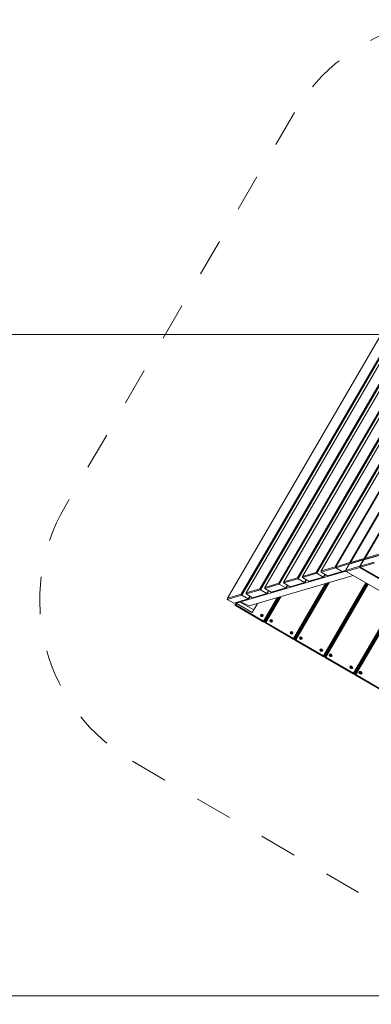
# Model space of a CAD drawing. Extents: x 5477758 to 5478338, y 5918296 to 5918502.
# Tile 132 of 138: x 5478301.813 to 5478302.753, y 5918394.83 to 5918397.468. Entities that reach past the tile are written whole.
import ezdxf

# ---------------------------------------------------------------- set-up
doc = ezdxf.new("R2010")
doc.units = 0
doc.linetypes.add('DASHED', pattern=[19.05, 12.7, -6.35])
doc.layers.get('0').update_dxf_attribs({"linetype": 'CONTINUOUS', "lineweight": 13})
doc.layers.add('Widoczne (ISO)', color=7, linetype='CONTINUOUS', lineweight=50)
doc.layers.add('Widoczne wąskie (ISO)', color=7, linetype='CONTINUOUS', lineweight=35)

# ---------------------------------------------------------------- blocks, each defined once
blk = doc.blocks.new('zw$11A0')
at = {"linetype": 'DASHED', "lineweight": 0, "ltscale": 0.01}
blk.add_lwpolyline([(355.47, -15.73, 0.414024), (305.47, 34.23), (189.05, 34.23, 0.414214), (139.05, -15.77), (139.04, -138.19, 0.414239), (189.04, -188.19), (305.36, -188.19, 0.413955), (355.36, -138.24)], format="xyb", close=True, dxfattribs=at)
at = {"layer": 'Widoczne (ISO)', "lineweight": 0}
for p, q in [((189.04, -137.59), (189.04, -18.14)), ((191.7, -20.94), (191.7, -134.8)), ((191.95, -134.94), (191.95, -20.79)), ((192.66, -133.79), (192.66, -21.94)), ((195.31, -24.74), (195.31, -131)), ((195.57, -131.14), (195.57, -24.59)), ((196.27, -129.99), (196.27, -25.75)), ((198.93, -28.54), (198.93, -127.19)), ((199.18, -127.34), (199.18, -28.39)), ((199.89, -126.19), (199.89, -29.55)), ((202.55, -32.34), (202.55, -123.39)), ((202.8, -123.54), (202.8, -32.2)), ((203.5, -122.39), (203.5, -33.35)), ((206.16, -36.14), (206.16, -119.59)), ((206.41, -119.74), (206.41, -36)), ((207.12, -118.58), (207.12, -37.15)), ((209.78, -39.94), (209.78, -115.79)), ((209.93, -115.63), (209.93, -40.11)), ((212.59, -42.9), (212.59, -112.83)), ((212.74, -112.67), (212.74, -43.06)), ((215.4, -45.86), (215.4, -109.88)), ((215.56, -109.71), (215.56, -46.02)), ((215.45, -110.31), (218.22, -107.4)), ((218.21, -106.92), (215.56, -109.71)), ((215.68, -109.99), (218.47, -107.06)), ((212.65, -113.25), (215.42, -110.34)), ((215.4, -109.88), (212.74, -112.67)), ((212.87, -112.95), (215.65, -110.02)), ((215.4, -109.88), (215.65, -110.02)), ((215.45, -110.32), (215.42, -110.34)), ((215.42, -110.34), (215.45, -110.34)), ((215.42, -112.33), (215.42, -110.34)), ((218.22, -109.39), (215.45, -112.3)), ((215.45, -112.3), (215.45, -110.31)), ((215.56, -109.71), (215.68, -109.99)), ((215.65, -110.02), (215.65, -109.92)), ((215.65, -110.02), (215.72, -110.02)), ((215.68, -109.99), (215.75, -109.99)), ((215.72, -112.42), (218.36, -109.64)), ((212.59, -112.83), (209.93, -115.63)), ((210.06, -115.9), (212.84, -112.98)), ((212.59, -112.83), (212.84, -112.98)), ((215.42, -112.33), (212.65, -115.24)), ((212.65, -115.24), (212.65, -113.25)), ((212.74, -112.67), (212.87, -112.95)), ((212.84, -112.98), (212.84, -112.88)), ((212.84, -112.98), (212.91, -112.98)), ((212.87, -112.95), (212.94, -112.95)), ((212.92, -115.36), (215.57, -112.58)), ((215.52, -112.33), (215.42, -112.33)), ((215.57, -112.58), (215.42, -112.33)), ((215.72, -112.42), (215.45, -112.3)), ((215.57, -112.58), (278.84, -112.58)), ((278.69, -112.42), (215.72, -112.42)), ((192.52, -136.65), (212.81, -115.31)), ((215.14, -115.36), (195.14, -136.39)), ((209.78, -115.79), (207.12, -118.58)), ((207.25, -118.86), (210.03, -115.93)), ((212.03, -115.93), (209.25, -118.86)), ((209.78, -115.79), (210.03, -115.93)), ((209.93, -115.63), (210.06, -115.9)), ((210.03, -115.93), (210.03, -115.84)), ((210.03, -115.93), (212.03, -115.93)), ((210.06, -115.9), (212.06, -115.9)), ((212.03, -115.9), (212.03, -115.93)), ((212.05, -115.9), (212.03, -115.93)), ((212.68, -115.25), (212.06, -115.9)), ((212.92, -115.36), (212.65, -115.24)), ((281.49, -115.36), (212.92, -115.36)), ((219.1, -115.36), (219.1, -137.99)), ((219.3, -137.99), (219.3, -115.36)), ((219.6, -115.36), (219.6, -137.99)), ((219.8, -137.99), (219.8, -115.36)), ((228.4, -115.36), (228.4, -137.99)), ((228.6, -137.99), (228.6, -115.36)), ((228.9, -115.36), (228.9, -137.99)), ((229.1, -137.99), (229.1, -115.36)), ((207.12, -118.58), (207.25, -118.86)), ((207.25, -118.86), (209.25, -118.86)), ((208.41, -118.86), (208.41, -119.74)), ((208.54, -119.59), (208.54, -118.86)), ((206.16, -119.59), (203.5, -122.39)), ((203.63, -122.66), (206.41, -119.74)), ((208.41, -119.74), (205.63, -122.66)), ((206.16, -119.59), (206.41, -119.74)), ((206.41, -119.74), (208.41, -119.74)), ((208.54, -119.59), (208.41, -119.74)), ((209.8, -120.97), (209.8, -137.99)), ((210, -137.99), (210, -120.76)), ((210.3, -120.45), (210.3, -137.99)), ((210.5, -137.99), (210.5, -120.24)), ((202.55, -123.39), (199.89, -126.19)), ((200.02, -126.46), (202.8, -123.54)), ((204.8, -123.54), (202.01, -126.46)), ((202.55, -123.39), (202.8, -123.54)), ((202.8, -123.54), (204.8, -123.54)), ((203.5, -122.39), (203.63, -122.66)), ((203.63, -122.66), (205.63, -122.66)), ((204.8, -122.66), (204.8, -123.54)), ((204.92, -123.39), (204.8, -123.54)), ((204.92, -123.39), (204.92, -122.66)), ((199.89, -126.19), (200.02, -126.46)), ((200.02, -126.46), (202.01, -126.46)), ((201.18, -126.46), (201.18, -127.34)), ((201.31, -127.19), (201.31, -126.46)), ((198.93, -127.19), (196.27, -129.99)), ((196.4, -130.26), (199.18, -127.34)), ((201.18, -127.34), (198.4, -130.26)), ((198.93, -127.19), (199.18, -127.34)), ((199.18, -127.34), (201.18, -127.34)), ((201.31, -127.19), (201.18, -127.34)), ((195.31, -131), (192.66, -133.79)), ((192.79, -134.07), (195.57, -131.14)), ((197.56, -131.14), (194.78, -134.07)), ((195.31, -131), (195.57, -131.14)), ((195.57, -131.14), (197.56, -131.14)), ((196.27, -129.99), (196.4, -130.26)), ((196.4, -130.26), (198.4, -130.26)), ((197.56, -130.26), (197.56, -131.14)), ((197.69, -131), (197.56, -131.14)), ((197.69, -131), (197.69, -130.26)), ((200.5, -130.75), (200.5, -137.99)), ((200.7, -137.99), (200.7, -130.54)), ((201, -130.23), (201, -137.99)), ((201.2, -137.99), (201.2, -130.02)), ((192.66, -133.79), (192.79, -134.07)), ((192.79, -134.07), (194.78, -134.07)), ((193.95, -134.07), (193.95, -134.94)), ((194.08, -134.8), (194.08, -134.07)), ((196.7, -134.75), (196.7, -136.73)), ((201, -133.19), (200.7, -133.19)), ((200.7, -133.39), (201, -133.39)), ((210.3, -133.19), (210, -133.19)), ((210, -133.39), (210.3, -133.39)), ((219.6, -133.19), (219.3, -133.19)), ((219.3, -133.39), (219.6, -133.39)), ((228.9, -133.19), (228.6, -133.19)), ((228.6, -133.39), (228.9, -133.39)), ((191.7, -134.8), (189.04, -137.59)), ((189.17, -137.87), (191.95, -134.94)), ((193.95, -134.94), (191.17, -137.87)), ((191.7, -134.8), (191.95, -134.94)), ((191.7, -137.54), (192.52, -136.73)), ((191.7, -137.54), (191.7, -137.3)), ((191.95, -134.94), (193.95, -134.94)), ((195.14, -136.39), (192.52, -136.65)), ((192.52, -136.73), (192.52, -136.45)), ((192.52, -136.45), (192.52, -136.65)), ((192.52, -136.73), (196.7, -136.73)), ((194.08, -134.8), (193.95, -134.94)), ((196.7, -136.73), (196.7, -137.54)), ((199.2, -136.94), (199.3, -136.88)), ((199.3, -137), (199.2, -136.94)), ((199.3, -136.88), (199.3, -136.77)), ((199.3, -136.77), (199.4, -136.83)), ((199.3, -137.12), (199.3, -137)), ((199.4, -137.06), (199.3, -137.12)), ((199.4, -136.83), (199.5, -136.77)), ((199.5, -137.12), (199.4, -137.06)), ((199.5, -136.77), (199.5, -136.88)), ((199.5, -136.88), (199.6, -136.94)), ((199.6, -136.94), (199.5, -137)), ((199.5, -137), (199.5, -137.12)), ((201, -135.49), (200.7, -135.49)), ((201, -135.69), (200.7, -135.69)), ((200.7, -135.69), (201, -135.69)), ((200.7, -135.89), (201, -135.89)), ((202, -136.94), (202.1, -136.88)), ((202.1, -137), (202, -136.94)), ((202.1, -136.88), (202.1, -136.77)), ((202.1, -136.77), (202.2, -136.83)), ((202.1, -137.12), (202.1, -137)), ((202.2, -137.06), (202.1, -137.12)), ((202.2, -136.83), (202.3, -136.77)), ((202.3, -137.12), (202.2, -137.06)), ((202.3, -136.77), (202.3, -136.88)), ((202.3, -136.88), (202.4, -136.94)), ((202.4, -136.94), (202.3, -137)), ((202.3, -137), (202.3, -137.12)), ((208.4, -136.94), (208.5, -136.88)), ((208.5, -137), (208.4, -136.94)), ((208.5, -136.88), (208.5, -136.77)), ((208.5, -136.77), (208.6, -136.83)), ((208.5, -137.12), (208.5, -137)), ((208.6, -137.06), (208.5, -137.12)), ((208.6, -136.83), (208.7, -136.77)), ((208.7, -137.12), (208.6, -137.06)), ((208.7, -136.77), (208.7, -136.88)), ((208.7, -136.88), (208.8, -136.94)), ((208.8, -136.94), (208.7, -137)), ((208.7, -137), (208.7, -137.12)), ((210.3, -135.49), (210, -135.49)), ((210.3, -135.69), (210, -135.69)), ((210, -135.69), (210.3, -135.69)), ((210, -135.89), (210.3, -135.89)), ((211.2, -136.94), (211.3, -136.88)), ((211.3, -137), (211.2, -136.94)), ((211.3, -136.88), (211.3, -136.77)), ((211.3, -136.77), (211.4, -136.83)), ((211.3, -137.12), (211.3, -137)), ((211.4, -137.06), (211.3, -137.12)), ((211.4, -136.83), (211.5, -136.77)), ((211.5, -137.12), (211.4, -137.06)), ((211.5, -136.77), (211.5, -136.88)), ((211.5, -136.88), (211.6, -136.94)), ((211.6, -136.94), (211.5, -137)), ((211.5, -137), (211.5, -137.12)), ((217.6, -136.94), (217.7, -136.88)), ((217.7, -137), (217.6, -136.94)), ((217.7, -136.88), (217.7, -136.77)), ((217.7, -136.77), (217.8, -136.83)), ((217.7, -137.12), (217.7, -137)), ((217.8, -137.06), (217.7, -137.12)), ((217.8, -136.83), (217.9, -136.77)), ((217.9, -137.12), (217.8, -137.06)), ((217.9, -136.77), (217.9, -136.88)), ((217.9, -136.88), (218, -136.94)), ((218, -136.94), (217.9, -137)), ((217.9, -137), (217.9, -137.12)), ((219.6, -135.49), (219.3, -135.49)), ((219.6, -135.69), (219.3, -135.69)), ((219.3, -135.69), (219.6, -135.69)), ((219.3, -135.89), (219.6, -135.89)), ((220.4, -136.94), (220.5, -136.88)), ((220.5, -137), (220.4, -136.94)), ((220.5, -136.88), (220.5, -136.77)), ((220.5, -136.77), (220.6, -136.83)), ((220.5, -137.12), (220.5, -137)), ((220.6, -137.06), (220.5, -137.12)), ((220.6, -136.83), (220.7, -136.77)), ((220.7, -137.12), (220.6, -137.06)), ((220.7, -136.77), (220.7, -136.88)), ((220.7, -136.88), (220.8, -136.94)), ((220.8, -136.94), (220.7, -137)), ((220.7, -137), (220.7, -137.12)), ((226.8, -136.94), (226.9, -136.88)), ((226.9, -137), (226.8, -136.94)), ((226.9, -136.88), (226.9, -136.77)), ((226.9, -136.77), (227, -136.83)), ((226.9, -137.12), (226.9, -137)), ((227, -137.06), (226.9, -137.12)), ((227, -136.83), (227.1, -136.77)), ((227.1, -137.12), (227, -137.06)), ((227.1, -136.77), (227.1, -136.88)), ((227.1, -136.88), (227.2, -136.94)), ((227.2, -136.94), (227.1, -137)), ((227.1, -137), (227.1, -137.12)), ((228.9, -135.49), (228.6, -135.49)), ((228.9, -135.69), (228.6, -135.69)), ((228.6, -135.69), (228.9, -135.69)), ((228.6, -135.89), (228.9, -135.89)), ((229.6, -136.94), (229.7, -136.88)), ((229.7, -137), (229.6, -136.94)), ((229.7, -136.88), (229.7, -136.77)), ((229.7, -136.77), (229.8, -136.83)), ((229.7, -137.12), (229.7, -137)), ((229.8, -137.06), (229.7, -137.12)), ((229.8, -136.83), (229.9, -136.77)), ((229.9, -137.12), (229.8, -137.06)), ((229.9, -136.77), (229.9, -136.88)), ((229.9, -136.88), (230, -136.94)), ((230, -136.94), (229.9, -137)), ((229.9, -137), (229.9, -137.12)), ((189.04, -137.59), (189.17, -137.87)), ((189.17, -137.87), (191.17, -137.87)), ((191.7, -137.54), (191.7, -137.99)), ((191.7, -137.54), (196.7, -137.54)), ((191.8, -138.09), (191.7, -137.99)), ((191.9, -137.99), (191.8, -138.09)), ((191.9, -138.19), (191.8, -138.09)), ((191.9, -137.99), (191.9, -137.54)), ((200.5, -137.99), (191.9, -137.99)), ((191.9, -138.19), (200.5, -138.19)), ((200.6, -138.09), (200.5, -137.99)), ((200.6, -138.09), (200.5, -138.19)), ((200.5, -138.19), (201.2, -138.19)), ((200.7, -137.99), (200.6, -138.09)), ((201, -137.99), (200.7, -137.99)), ((201.1, -138.09), (201, -137.99)), ((201.2, -137.99), (201.1, -138.09)), ((201.2, -138.19), (201.1, -138.09)), ((209.8, -137.99), (201.2, -137.99)), ((201.2, -138.19), (209.8, -138.19)), ((209.9, -138.09), (209.8, -137.99)), ((209.9, -138.09), (209.8, -138.19)), ((209.8, -138.19), (210.5, -138.19)), ((210, -137.99), (209.9, -138.09)), ((210.3, -137.99), (210, -137.99)), ((210.4, -138.09), (210.3, -137.99)), ((210.5, -137.99), (210.4, -138.09)), ((210.5, -138.19), (210.4, -138.09)), ((219.1, -137.99), (210.5, -137.99)), ((210.5, -138.19), (219.1, -138.19)), ((219.2, -138.09), (219.1, -137.99)), ((219.2, -138.09), (219.1, -138.19)), ((219.1, -138.19), (219.8, -138.19)), ((219.3, -137.99), (219.2, -138.09)), ((219.6, -137.99), (219.3, -137.99)), ((219.7, -138.09), (219.6, -137.99)), ((219.8, -137.99), (219.7, -138.09)), ((219.8, -138.19), (219.7, -138.09)), ((228.4, -137.99), (219.8, -137.99)), ((219.8, -138.19), (228.4, -138.19)), ((228.5, -138.09), (228.4, -137.99)), ((228.5, -138.09), (228.4, -138.19)), ((228.4, -138.19), (229.1, -138.19)), ((228.6, -137.99), (228.5, -138.09)), ((228.9, -137.99), (228.6, -137.99)), ((229, -138.09), (228.9, -137.99)), ((229.1, -137.99), (229, -138.09)), ((229.1, -138.19), (229, -138.09)), ((237.7, -137.99), (229.1, -137.99)), ((229.1, -138.19), (237.7, -138.19))]:
    blk.add_line(p, q, dxfattribs=at)
for centre in [(199.4, -136.94), (202.3, -136.94), (208.7, -136.94), (211.6, -136.94), (218, -136.94), (220.9, -136.94), (227.3, -136.94), (230.2, -136.94)]:
    blk.add_circle(centre, 0.2, dxfattribs=at)
for centre, start, end in [((211.4, -136.94), 339.6359, 20.3641), ((217.8, -136.94), 339.6359, 20.3641), ((220.6, -136.94), 327.9108, 32.0892), ((227, -136.94), 327.9108, 32.0892), ((229.8, -136.94), 330.3137, 29.6863)]:
    blk.add_arc(centre, 0.375, start, end, dxfattribs=at)
at = {"layer": 'Widoczne wąskie (ISO)', "lineweight": 0}
for centre in [(199.4, -136.94), (202.2, -136.94), (208.6, -136.94), (211.4, -136.94), (217.8, -136.94), (220.6, -136.94), (227, -136.94), (229.8, -136.94)]:
    blk.add_circle(centre, 0.355, dxfattribs=at)

msp = doc.modelspace()

# ---------------------------------------------------------------- linework, layer by layer
msp.add_lwpolyline([(5478299.2084, 5918396.6245), (5478307.421, 5918396.6245), (5478307.421, 5918394.8523), (5478299.2084, 5918394.8523)], close=True)

# ---------------------------------------------------------------- block references
at = {"lineweight": -2, "xscale": 0.00998084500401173, "yscale": 0.00998084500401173, "zscale": 0.00998084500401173, "rotation": 329.825700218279}
msp.add_blockref('zw$11A0', (5478301.4273, 5918398.0532), dxfattribs=at)

doc.saveas('drawing.dxf')
